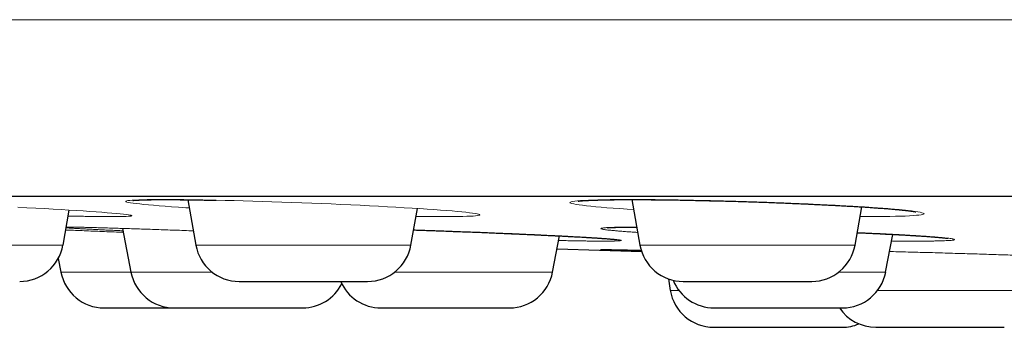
# Model space of a CAD drawing. Header units: millimetres. Extents: x 8 to 482, y 12 to 243.
# Tile 215 of 256: x 221.01 to 232.21, y 185.1 to 188.59. Entities that reach past the tile are written whole.
import ezdxf

# ---------------------------------------------------------------- set-up
doc = ezdxf.new("R2010")
doc.units = ezdxf.units.MM

msp = doc.modelspace()

# ---------------------------------------------------------------- linework, layer by layer
at = {"color": 7, "linetype": 'Continuous', "lineweight": 30}
for p, q in [((222.923, 186.544), (223.014, 186.029)), ((227.974, 186.546), (228.065, 186.029)), ((230.511, 186.029), (230.587, 186.463)), ((221.503, 186.029), (221.573, 186.427)), ((225.46, 186.029), (225.533, 186.445)), ((222.181, 186.218), (222.276, 185.722)), ((227.071, 185.722), (227.15, 186.133)), ((230.859, 185.722), (230.942, 186.151)), ((227.122, 185.988), (228.084, 185.955)), ((221.449, 185.876), (221.478, 185.722)), ((228.389, 185.645), (228.41, 185.515))]:
    msp.add_line(p, q, dxfattribs=at)
at = {"color": 8, "linetype": 'Continuous', "lineweight": 0}
for p, q in [((230.6, 186.352), (230.568, 186.352)), ((219.057, 186.029), (221.503, 186.029)), ((223.014, 186.029), (225.46, 186.029)), ((228.065, 186.029), (230.511, 186.029)), ((221.478, 185.722), (222.276, 185.722)), ((222.276, 185.722), (223.199, 185.722)), ((225.275, 185.722), (227.071, 185.722)), ((230.326, 185.722), (230.859, 185.722)), ((228.41, 185.515), (228.508, 185.515)), ((230.768, 185.515), (232.702, 185.515))]:
    msp.add_line(p, q, dxfattribs=at)
at = {"color": 8, "linetype": 'Continuous', "lineweight": 0, "flags": 128}
for points in [[(220.988, 186.46), (221.092, 186.454), (221.194, 186.449), (221.294, 186.443), (221.39, 186.438), (221.482, 186.433), (221.569, 186.427), (221.653, 186.422), (221.733, 186.417), (221.809, 186.412), (221.88, 186.407), (221.945, 186.402), (222.005, 186.397), (222.059, 186.393), (222.108, 186.388), (222.152, 186.384), (222.189, 186.38), (222.221, 186.377), (222.246, 186.373), (222.265, 186.37), (222.278, 186.367), (222.284, 186.364), (222.284, 186.361), (222.278, 186.359), (222.266, 186.357), (222.247, 186.356), (222.222, 186.354), (222.191, 186.353), (222.154, 186.352), (222.111, 186.352), (222.061, 186.352), (222.061, 186.352)], [(222.94, 186.452), (222.898, 186.454), (222.816, 186.46), (222.738, 186.465), (222.665, 186.47), (222.597, 186.476), (222.533, 186.481), (222.474, 186.486), (222.421, 186.491), (222.375, 186.496), (222.334, 186.5), (222.299, 186.505), (222.27, 186.509), (222.247, 186.513), (222.23, 186.517), (222.22, 186.521), (222.216, 186.525), (222.218, 186.528), (222.227, 186.531), (222.242, 186.534), (222.263, 186.536), (222.291, 186.539), (222.324, 186.54), (222.364, 186.542), (222.409, 186.544), (222.46, 186.545), (222.517, 186.545), (222.579, 186.546), (222.647, 186.546), (222.72, 186.546), (222.797, 186.545), (222.878, 186.545), (222.963, 186.544), (223.053, 186.542), (223.147, 186.54), (223.245, 186.539), (223.346, 186.536), (223.448, 186.534), (223.553, 186.531), (223.66, 186.528), (223.768, 186.525), (223.879, 186.521), (223.992, 186.517), (224.105, 186.513), (224.218, 186.509), (224.331, 186.505), (224.442, 186.5), (224.554, 186.496), (224.664, 186.491), (224.775, 186.486), (224.884, 186.481), (224.989, 186.476), (225.092, 186.47), (225.192, 186.465), (225.289, 186.46), (225.383, 186.454), (225.475, 186.449), (225.562, 186.443), (225.645, 186.438), (225.722, 186.433), (225.795, 186.427), (225.863, 186.422), (225.927, 186.417), (225.985, 186.412), (226.038, 186.407), (226.085, 186.402), (226.126, 186.397), (226.16, 186.393), (226.189, 186.388), (226.212, 186.384), (226.229, 186.38), (226.239, 186.377), (226.243, 186.373), (226.241, 186.37), (226.232, 186.367), (226.217, 186.364), (226.196, 186.361), (226.168, 186.359), (226.135, 186.357), (226.095, 186.356), (226.05, 186.354), (225.999, 186.353), (225.943, 186.352), (225.88, 186.352), (225.812, 186.352), (225.812, 186.352)], [(227.994, 186.433), (227.918, 186.438), (227.837, 186.443), (227.76, 186.449), (227.688, 186.454), (227.622, 186.46), (227.561, 186.465), (227.505, 186.47), (227.455, 186.476), (227.411, 186.481), (227.372, 186.486), (227.339, 186.491), (227.312, 186.496), (227.291, 186.5), (227.277, 186.505), (227.27, 186.509), (227.268, 186.513), (227.273, 186.517), (227.284, 186.521), (227.302, 186.525), (227.325, 186.528), (227.355, 186.531), (227.39, 186.534), (227.432, 186.536), (227.48, 186.539), (227.534, 186.54), (227.593, 186.542), (227.657, 186.544), (227.726, 186.545), (227.8, 186.545), (227.879, 186.546), (227.963, 186.546), (228.051, 186.546), (228.142, 186.545), (228.237, 186.545), (228.335, 186.544), (228.436, 186.542), (228.54, 186.54), (228.648, 186.539), (228.756, 186.536), (228.866, 186.534), (228.976, 186.531), (229.088, 186.528), (229.2, 186.525), (229.313, 186.521), (229.427, 186.517), (229.54, 186.513), (229.652, 186.509), (229.762, 186.505), (229.87, 186.5), (229.976, 186.496), (230.081, 186.491), (230.184, 186.486), (230.284, 186.481), (230.381, 186.476), (230.473, 186.47), (230.562, 186.465), (230.646, 186.46), (230.727, 186.454), (230.804, 186.449), (230.876, 186.443), (230.942, 186.438), (231.003, 186.433), (231.059, 186.427), (231.109, 186.422), (231.153, 186.417), (231.192, 186.412), (231.225, 186.407), (231.252, 186.402), (231.272, 186.397), (231.286, 186.393), (231.294, 186.388), (231.295, 186.384), (231.29, 186.38), (231.279, 186.377), (231.262, 186.373), (231.238, 186.37), (231.208, 186.367), (231.173, 186.364), (231.131, 186.361), (231.082, 186.359), (231.029, 186.357), (230.97, 186.356), (230.906, 186.354), (230.837, 186.353), (230.764, 186.352), (230.685, 186.352), (230.6, 186.352), (230.6, 186.352)]]:
    msp.add_lwpolyline(points, dxfattribs=at)
at = {"color": 7, "linetype": 'Continuous', "lineweight": 30}
for centre, start, end in [((221.01, 186.116), 270, 350), ((223.507, 186.116), 190, 270), ((224.967, 186.116), 270, 350), ((228.557, 186.116), 190, 270), ((230.018, 186.116), 270, 350), ((221.97, 185.816), 190.8443, 270), ((222.767, 185.816), 190.8443, 270), ((226.58, 185.816), 270, 349.1557), ((230.368, 185.816), 270, 349.1557), ((224.228, 185.816), 270, 332.9988), ((225.119, 185.816), 203.5806, 270), ((228.907, 185.816), 201.9452, 270), ((228.903, 185.596), 189.2746, 270), ((230.748, 185.596), 214.0957, 270), ((230.364, 185.596), 270, 292.5391)]:
    msp.add_arc(centre, 0.5, start, end, dxfattribs=at)
at = {"color": 8, "linetype": 'Continuous', "lineweight": 0}
for points, knots in [([(254.5, 188.588), (254.183, 188.588), (253.55, 188.588), (252.601, 188.588), (251.653, 188.588), (250.706, 188.588), (249.762, 188.588), (248.821, 188.588), (247.851, 188.588), (246.855, 188.588), (245.834, 188.588), (244.818, 188.588), (243.809, 188.588), (242.838, 188.588), (241.905, 188.588), (241.009, 188.588), (240.121, 188.588), (239.241, 188.588), (238.369, 188.588), (237.507, 188.588), (236.626, 188.588), (235.727, 188.588), (234.813, 188.588), (233.911, 188.588), (233.022, 188.588), (232.13, 188.588), (231.235, 188.588), (230.339, 188.588), (229.46, 188.588), (228.597, 188.588), (227.752, 188.588), (226.94, 188.588), (226.161, 188.588), (225.413, 188.588), (224.681, 188.588), (223.966, 188.588), (223.254, 188.588), (222.545, 188.588), (221.841, 188.588), (221.156, 188.588), (220.49, 188.588), (219.842, 188.588), (219.225, 188.588), (218.638, 188.588), (218.079, 188.588), (217.536, 188.588), (217.01, 188.588), (216.469, 188.588), (215.916, 188.588), (215.354, 188.588), (214.815, 188.588), (214.297, 188.588), (213.801, 188.588), (213.336, 188.588), (212.899, 188.588), (212.489, 188.588), (212.098, 188.588), (211.724, 188.588), (211.368, 188.588), (211.028, 188.588), (210.706, 188.588), (210.399, 188.588), (210.109, 188.588), (209.836, 188.588), (209.58, 188.588), (209.339, 188.588), (209.113, 188.588), (208.895, 188.588), (208.685, 188.588), (208.486, 188.588), (208.301, 188.588), (208.13, 188.588), (207.973, 188.588), (207.821, 188.588), (207.677, 188.588), (207.541, 188.588), (207.423, 188.588), (207.32, 188.588), (207.231, 188.588), (207.158, 188.588), (207.099, 188.588), (207.055, 188.588), (207.024, 188.588), (207.005, 188.588), (207.003, 188.588), (207.001, 188.588)], [0, 0, 0, 0, 0.012732, 0.025461, 0.038186, 0.050902, 0.063609, 0.076303, 0.088982, 0.102908, 0.116809, 0.130683, 0.144525, 0.158333, 0.170854, 0.183342, 0.195794, 0.208208, 0.220583, 0.232916, 0.245204, 0.258668, 0.272074, 0.285419, 0.2987, 0.311916, 0.325858, 0.33972, 0.3535, 0.367196, 0.380805, 0.394325, 0.406989, 0.41957, 0.432066, 0.444477, 0.4568, 0.469773, 0.482644, 0.495413, 0.508077, 0.520636, 0.533089, 0.544732, 0.556278, 0.567728, 0.57908, 0.590333, 0.603573, 0.616673, 0.629633, 0.642452, 0.65513, 0.667667, 0.679359, 0.690925, 0.702365, 0.71368, 0.724871, 0.735937, 0.746879, 0.757697, 0.768393, 0.778966, 0.789231, 0.79938, 0.809413, 0.81933, 0.829912, 0.84036, 0.850677, 0.860864, 0.870922, 0.880852, 0.892392, 0.903759, 0.914954, 0.925979, 0.937057, 0.947963, 0.9587, 0.969269, 0.979674, 0.989917, 1, 1, 1, 1]), ([(222.061, 186.352), (222.043, 186.352), (222.008, 186.352), (221.947, 186.352), (221.882, 186.353), (221.812, 186.354), (221.737, 186.356), (221.657, 186.357), (221.598, 186.359), (221.565, 186.359), (221.561, 186.36)], [0, 0, 0, 0, 0.1416477, 0.2821269, 0.4218805, 0.5613585, 0.7010134, 0.8412962, 0.9826515, 1, 1, 1, 1]), ([(225.812, 186.352), (225.788, 186.352), (225.741, 186.352), (225.663, 186.352), (225.589, 186.353), (225.539, 186.354), (225.517, 186.354)], [0, 0, 0, 0, 0.268843, 0.535467, 0.800714, 1, 1, 1, 1]), ([(222.186, 186.191), (222.174, 186.192), (222.133, 186.194), (222.068, 186.197), (221.991, 186.2), (221.918, 186.204), (221.85, 186.207), (221.787, 186.211), (221.729, 186.214), (221.677, 186.217), (221.631, 186.219), (221.591, 186.222), (221.56, 186.224), (221.544, 186.225), (221.537, 186.226)], [0, 0, 0, 0, 0.037172, 0.126447, 0.215664, 0.30511, 0.395073, 0.485833, 0.576363, 0.666167, 0.755528, 0.844733, 0.934074, 1, 1, 1, 1]), ([(221.539, 186.234), (221.545, 186.234), (221.56, 186.234), (221.591, 186.234), (221.631, 186.233), (221.677, 186.232), (221.729, 186.231), (221.787, 186.23), (221.85, 186.228), (221.918, 186.226), (221.991, 186.224), (222.068, 186.222), (222.149, 186.219), (222.235, 186.217), (222.326, 186.214), (222.42, 186.211), (222.518, 186.207), (222.619, 186.204), (222.721, 186.2), (222.826, 186.197), (222.914, 186.193), (222.968, 186.192), (222.986, 186.191)], [0, 0, 0, 0, 0.035159, 0.08738, 0.139402, 0.191392, 0.243518, 0.295948, 0.348846, 0.401346, 0.45347, 0.505383, 0.557253, 0.609248, 0.661535, 0.714279, 0.766948, 0.819188, 0.871162, 0.923038, 0.974983, 1, 1, 1, 1]), ([(228.04, 186.173), (228.024, 186.174), (227.985, 186.177), (227.929, 186.18), (227.872, 186.185), (227.819, 186.189), (227.773, 186.193), (227.733, 186.197), (227.699, 186.2), (227.671, 186.204), (227.649, 186.207), (227.633, 186.211), (227.623, 186.214), (227.62, 186.217), (227.623, 186.219), (227.632, 186.222), (227.648, 186.224), (227.67, 186.226), (227.698, 186.228), (227.733, 186.23), (227.773, 186.231), (227.819, 186.232), (227.87, 186.233), (227.928, 186.234), (227.981, 186.234), (228.016, 186.234), (228.029, 186.234)], [0, 0, 0, 0, 0.029463, 0.072582, 0.116096, 0.15931, 0.202222, 0.244967, 0.287685, 0.330513, 0.373588, 0.417045, 0.460392, 0.50339, 0.546177, 0.58889, 0.631667, 0.674646, 0.717963, 0.761438, 0.804555, 0.847451, 0.890262, 0.933128, 0.976186, 1, 1, 1, 1]), ([(228.029, 186.234), (228.016, 186.234), (227.981, 186.234), (227.928, 186.234), (227.871, 186.233), (227.819, 186.232), (227.773, 186.231), (227.733, 186.23), (227.698, 186.228), (227.67, 186.226), (227.648, 186.224), (227.632, 186.222), (227.623, 186.219), (227.62, 186.217), (227.623, 186.214), (227.633, 186.211), (227.649, 186.207), (227.671, 186.204), (227.699, 186.2), (227.733, 186.197), (227.773, 186.193), (227.819, 186.189), (227.871, 186.185), (227.929, 186.18), (227.985, 186.177), (228.024, 186.174), (228.04, 186.173)], [0, 0, 0, 0, 0.02373, 0.066732, 0.10957, 0.152382, 0.195306, 0.23848, 0.282039, 0.325271, 0.368193, 0.410941, 0.453654, 0.49647, 0.539526, 0.582958, 0.62633, 0.669348, 0.712147, 0.754864, 0.797639, 0.840607, 0.883906, 0.927337, 0.9704, 1, 1, 1, 1]), ([(221.533, 186.2), (221.563, 186.199), (221.623, 186.197), (221.719, 186.193), (221.82, 186.189), (221.923, 186.185), (222.029, 186.18), (222.118, 186.177), (222.172, 186.175), (222.189, 186.174)], [0, 0, 0, 0, 0.149028, 0.303347, 0.458367, 0.614579, 0.771264, 0.926624, 1, 1, 1, 1]), ([(225.49, 186.201), (225.496, 186.201), (225.538, 186.199), (225.618, 186.197), (225.73, 186.193), (225.843, 186.189), (225.956, 186.185), (226.069, 186.18), (226.181, 186.176), (226.291, 186.172), (226.4, 186.167), (226.507, 186.163), (226.612, 186.159), (226.715, 186.154), (226.816, 186.15), (226.913, 186.145), (227.007, 186.141), (227.097, 186.136), (227.182, 186.132), (227.264, 186.128), (227.342, 186.123), (227.415, 186.119), (227.483, 186.115), (227.546, 186.111), (227.603, 186.108), (227.654, 186.104), (227.7, 186.101), (227.741, 186.097), (227.775, 186.094), (227.804, 186.091), (227.826, 186.089), (227.841, 186.086), (227.851, 186.084), (227.854, 186.082), (227.851, 186.08), (227.841, 186.079), (227.826, 186.077), (227.804, 186.076), (227.776, 186.075), (227.742, 186.075), (227.701, 186.074), (227.67, 186.074), (227.654, 186.074)], [0, 0, 0, 0, 0.003883, 0.029257, 0.054665, 0.080188, 0.105908, 0.131705, 0.157285, 0.182725, 0.208109, 0.233517, 0.25903, 0.28473, 0.310489, 0.336044, 0.361475, 0.386863, 0.412289, 0.437834, 0.463579, 0.489274, 0.514785, 0.540193, 0.565581, 0.591028, 0.616617, 0.642426, 0.668076, 0.693556, 0.718946, 0.744328, 0.769785, 0.795396, 0.821242, 0.846932, 0.872434, 0.897831, 0.923203, 0.948635, 0.974207, 1, 1, 1, 1]), ([(230.536, 186.17), (230.559, 186.169), (230.616, 186.167), (230.702, 186.163), (230.796, 186.159), (230.886, 186.154), (230.973, 186.15), (231.055, 186.145), (231.132, 186.141), (231.205, 186.136), (231.272, 186.132), (231.335, 186.128), (231.392, 186.123), (231.444, 186.119), (231.491, 186.115), (231.531, 186.111), (231.565, 186.108), (231.593, 186.104), (231.615, 186.101), (231.631, 186.097), (231.64, 186.094), (231.644, 186.091), (231.641, 186.089), (231.631, 186.086), (231.615, 186.084), (231.593, 186.082), (231.565, 186.08), (231.531, 186.079), (231.49, 186.077), (231.445, 186.076), (231.393, 186.075), (231.336, 186.075), (231.273, 186.074), (231.227, 186.074), (231.204, 186.074)], [0, 0, 0, 0, 0.021831, 0.053216, 0.084731, 0.116476, 0.148294, 0.179861, 0.211274, 0.242634, 0.274041, 0.305595, 0.337396, 0.369135, 0.400647, 0.432032, 0.463391, 0.494825, 0.526433, 0.558313, 0.589997, 0.621471, 0.652833, 0.684186, 0.715631, 0.747266, 0.779193, 0.810925, 0.842427, 0.873797, 0.905138, 0.936552, 0.96814, 1, 1, 1, 1]), ([(227.654, 186.074), (227.637, 186.074), (227.603, 186.074), (227.545, 186.075), (227.483, 186.075), (227.415, 186.076), (227.343, 186.077), (227.265, 186.079), (227.197, 186.08), (227.154, 186.081), (227.14, 186.081)], [0, 0, 0, 0, 0.134654, 0.268197, 0.401049, 0.533639, 0.666396, 0.799749, 0.934118, 1, 1, 1, 1]), ([(231.204, 186.074), (231.18, 186.074), (231.132, 186.074), (231.054, 186.075), (230.986, 186.075), (230.942, 186.075), (230.927, 186.076)], [0, 0, 0, 0, 0.286737, 0.571108, 0.854009, 1, 1, 1, 1]), ([(228.083, 185.958), (228.063, 185.959), (228.019, 185.96), (227.957, 185.963), (227.897, 185.965), (227.842, 185.967), (227.793, 185.969), (227.749, 185.971), (227.712, 185.972), (227.68, 185.974), (227.654, 185.975), (227.634, 185.976), (227.621, 185.977), (227.615, 185.978), (227.614, 185.978), (227.62, 185.979), (227.629, 185.979), (227.634, 185.979)], [0, 0, 0, 0, 0.056478, 0.124159, 0.191392, 0.258388, 0.325365, 0.392538, 0.460122, 0.528327, 0.596111, 0.663401, 0.730412, 0.797361, 0.864466, 0.931941, 1, 1, 1, 1]), ([(227.634, 185.979), (227.64, 185.979), (227.651, 185.979), (227.676, 185.978), (227.707, 185.978), (227.743, 185.977), (227.786, 185.976), (227.835, 185.975), (227.89, 185.974), (227.95, 185.972), (228.013, 185.971), (228.058, 185.97), (228.08, 185.969)], [0, 0, 0, 0, 0.101662, 0.202485, 0.302787, 0.40289, 0.503118, 0.603794, 0.705238, 0.807021, 0.907939, 1, 1, 1, 1]), ([(230.904, 185.956), (230.919, 185.956), (230.97, 185.954), (231.058, 185.952), (231.169, 185.949), (231.28, 185.946), (231.393, 185.943), (231.506, 185.94), (231.62, 185.936), (231.732, 185.933), (231.843, 185.93), (231.953, 185.926), (232.061, 185.923), (232.169, 185.919), (232.274, 185.916), (232.377, 185.912), (232.476, 185.908), (232.572, 185.905), (232.664, 185.902), (232.753, 185.898), (232.838, 185.895), (232.92, 185.891), (232.996, 185.888), (233.068, 185.885), (233.134, 185.882), (233.195, 185.879), (233.25, 185.876), (233.301, 185.873), (233.345, 185.871), (233.384, 185.868), (233.41, 185.867), (233.421, 185.866), (233.424, 185.865)], [0, 0, 0, 0, 0.01443, 0.049098, 0.083706, 0.118366, 0.153188, 0.188281, 0.223309, 0.258088, 0.292726, 0.327334, 0.362024, 0.396906, 0.432088, 0.467053, 0.501786, 0.536398, 0.571, 0.605704, 0.640619, 0.675854, 0.710845, 0.745591, 0.780202, 0.814791, 0.849469, 0.884347, 0.919533, 0.954633, 0.98945, 1, 1, 1, 1])]:
    msp.add_open_spline(points, degree=3, knots=knots, dxfattribs=at)
at = {"color": 7, "linetype": 'Continuous', "lineweight": 30}
for points, knots in [([(209.001, 186.586), (209.002, 186.586), (209.003, 186.586), (209.01, 186.586), (209.021, 186.586), (209.036, 186.586), (209.056, 186.586), (209.08, 186.586), (209.11, 186.586), (209.145, 186.586), (209.187, 186.586), (209.235, 186.586), (209.288, 186.586), (209.346, 186.586), (209.409, 186.586), (209.478, 186.586), (209.552, 186.586), (209.631, 186.586), (209.716, 186.586), (209.805, 186.586), (209.898, 186.586), (209.997, 186.586), (210.101, 186.586), (210.21, 186.586), (210.326, 186.586), (210.446, 186.586), (210.572, 186.586), (210.702, 186.586), (210.836, 186.586), (210.974, 186.586), (211.117, 186.586), (211.266, 186.586), (211.421, 186.586), (211.582, 186.586), (211.748, 186.586), (211.92, 186.586), (212.096, 186.586), (212.277, 186.586), (212.458, 186.586), (212.638, 186.586), (212.815, 186.586), (212.996, 186.586), (213.182, 186.586), (213.371, 186.586), (213.565, 186.586), (213.769, 186.586), (213.983, 186.586), (214.21, 186.586), (214.441, 186.586), (214.677, 186.586), (214.918, 186.586), (215.164, 186.586), (215.414, 186.586), (215.67, 186.586), (215.93, 186.586), (216.193, 186.586), (216.46, 186.586), (216.729, 186.586), (217.002, 186.586), (217.282, 186.586), (217.566, 186.586), (217.857, 186.586), (218.151, 186.586), (218.45, 186.586), (218.751, 186.586), (219.054, 186.586), (219.359, 186.586), (219.667, 186.586), (219.982, 186.586), (220.303, 186.586), (220.63, 186.586), (220.962, 186.586), (221.297, 186.586), (221.636, 186.586), (221.98, 186.586), (222.316, 186.586), (222.645, 186.586), (222.967, 186.586), (223.291, 186.586), (223.618, 186.586), (223.948, 186.586), (224.281, 186.586), (224.628, 186.586), (224.99, 186.586), (225.366, 186.586), (225.746, 186.586), (226.13, 186.586), (226.517, 186.586), (226.907, 186.586), (227.301, 186.586), (227.699, 186.586), (228.1, 186.586), (228.503, 186.586), (228.906, 186.586), (229.31, 186.586), (229.717, 186.586), (230.128, 186.586), (230.545, 186.586), (230.966, 186.586), (231.39, 186.586), (231.816, 186.586), (232.242, 186.586), (232.668, 186.586), (233.093, 186.586), (233.521, 186.586), (233.954, 186.586), (234.392, 186.586), (234.835, 186.586), (235.281, 186.586), (235.729, 186.586), (236.18, 186.586), (236.633, 186.586), (237.074, 186.586), (237.503, 186.586), (237.919, 186.586), (238.337, 186.586), (238.756, 186.586), (239.176, 186.586), (239.598, 186.586), (240.036, 186.586), (240.489, 186.586), (240.958, 186.586), (241.429, 186.586), (241.901, 186.586), (242.375, 186.586), (242.851, 186.586), (243.329, 186.586), (243.809, 186.586), (244.29, 186.586), (244.77, 186.586), (245.249, 186.586), (245.726, 186.586), (246.204, 186.586), (246.686, 186.586), (247.171, 186.586), (247.659, 186.586), (248.147, 186.586), (248.636, 186.586), (249.122, 186.586), (249.606, 186.586), (250.087, 186.586), (250.568, 186.586), (251.053, 186.586), (251.542, 186.586), (252.034, 186.586), (252.526, 186.586), (253.019, 186.586), (253.513, 186.586), (254.006, 186.586), (254.335, 186.586), (254.5, 186.586)], [0, 0, 0, 0, 0.006269, 0.012534, 0.018797, 0.025057, 0.031317, 0.037575, 0.043833, 0.050717, 0.057603, 0.06449, 0.071381, 0.078275, 0.085174, 0.092078, 0.098988, 0.105905, 0.11283, 0.119639, 0.126457, 0.13327, 0.140075, 0.146995, 0.153908, 0.160815, 0.167716, 0.174612, 0.181381, 0.188148, 0.194911, 0.201674, 0.208573, 0.215473, 0.222373, 0.229275, 0.23618, 0.243088, 0.25, 0.256269, 0.262534, 0.268797, 0.275057, 0.281317, 0.287575, 0.293833, 0.300717, 0.307603, 0.31449, 0.321381, 0.328275, 0.335174, 0.342078, 0.348988, 0.355905, 0.36283, 0.369639, 0.376457, 0.38327, 0.390075, 0.396995, 0.403908, 0.410815, 0.417716, 0.424612, 0.431381, 0.438148, 0.444911, 0.451674, 0.458573, 0.465473, 0.472373, 0.479275, 0.48618, 0.493088, 0.5, 0.506269, 0.512534, 0.518797, 0.525057, 0.531317, 0.537575, 0.543833, 0.550717, 0.557603, 0.56449, 0.571381, 0.578275, 0.585174, 0.592078, 0.598988, 0.605905, 0.61283, 0.619639, 0.626457, 0.63327, 0.640075, 0.646995, 0.653908, 0.660815, 0.667716, 0.674612, 0.681381, 0.688148, 0.694911, 0.701674, 0.708573, 0.715473, 0.722373, 0.729275, 0.73618, 0.743088, 0.75, 0.756269, 0.762534, 0.768797, 0.775057, 0.781317, 0.787575, 0.793833, 0.800717, 0.807603, 0.81449, 0.821381, 0.828275, 0.835174, 0.842078, 0.848988, 0.855905, 0.86283, 0.869639, 0.876457, 0.883271, 0.890075, 0.896996, 0.903909, 0.910816, 0.917718, 0.924614, 0.931383, 0.938149, 0.944913, 0.951676, 0.958575, 0.965474, 0.972375, 0.979277, 0.986181, 0.993088, 1, 1, 1, 1]), ([(222.299, 186.537), (222.299, 186.537), (222.298, 186.537), (222.3, 186.537), (222.301, 186.537), (222.303, 186.537), (222.306, 186.537), (222.309, 186.538), (222.313, 186.538), (222.317, 186.538), (222.322, 186.539), (222.328, 186.539), (222.334, 186.539), (222.341, 186.54), (222.349, 186.54), (222.357, 186.541), (222.366, 186.541), (222.373, 186.541), (222.379, 186.542), (222.385, 186.542), (222.389, 186.542), (222.393, 186.542), (222.398, 186.542), (222.404, 186.542), (222.412, 186.543), (222.421, 186.543), (222.433, 186.543), (222.447, 186.544), (222.462, 186.544), (222.476, 186.544), (222.49, 186.544), (222.504, 186.545), (222.516, 186.545), (222.528, 186.545), (222.54, 186.545), (222.553, 186.545), (222.567, 186.545), (222.582, 186.545), (222.6, 186.545), (222.621, 186.546), (222.649, 186.546), (222.682, 186.546), (222.719, 186.545), (222.758, 186.545), (222.797, 186.545), (222.836, 186.545), (222.874, 186.544), (222.911, 186.544), (222.947, 186.543), (222.983, 186.543), (223.02, 186.542), (223.057, 186.542), (223.092, 186.541), (223.122, 186.541), (223.146, 186.54), (223.165, 186.54), (223.18, 186.54), (223.192, 186.539), (223.203, 186.539), (223.215, 186.539), (223.229, 186.539), (223.238, 186.538), (223.243, 186.538)], [0, 0, 0, 0, 0.0030118, 0.0197475, 0.0351397, 0.0492066, 0.0619438, 0.0743943, 0.0876581, 0.101737, 0.1151065, 0.1293208, 0.1444019, 0.1603511, 0.1771697, 0.1948411, 0.2115241, 0.2237043, 0.2343462, 0.2434479, 0.251008, 0.2570325, 0.2632387, 0.2724783, 0.2838025, 0.297213, 0.312712, 0.3334381, 0.3533551, 0.371791, 0.3887438, 0.4042114, 0.4181919, 0.4317449, 0.4441613, 0.4576745, 0.4724794, 0.4885783, 0.5059739, 0.5246694, 0.552505, 0.582803, 0.6155143, 0.6506328, 0.6821898, 0.7131266, 0.7426402, 0.7707346, 0.7974128, 0.8226771, 0.8506394, 0.8766415, 0.9006845, 0.9227689, 0.9371825, 0.9496603, 0.9600635, 0.9683918, 0.9733081, 0.9809302, 0.9911746, 1, 1, 1, 1]), ([(227.361, 186.528), (227.361, 186.528), (227.361, 186.528), (227.362, 186.529), (227.365, 186.529), (227.369, 186.529), (227.374, 186.53), (227.381, 186.531), (227.388, 186.531), (227.395, 186.532), (227.402, 186.533), (227.408, 186.533), (227.415, 186.534), (227.423, 186.534), (227.433, 186.535), (227.444, 186.535), (227.456, 186.536), (227.468, 186.537), (227.479, 186.537), (227.49, 186.538), (227.499, 186.538), (227.507, 186.538), (227.514, 186.539), (227.52, 186.539), (227.525, 186.539), (227.53, 186.539), (227.537, 186.54), (227.545, 186.54), (227.554, 186.54), (227.565, 186.541), (227.577, 186.541), (227.593, 186.541), (227.611, 186.542), (227.631, 186.542), (227.65, 186.543), (227.669, 186.543), (227.686, 186.543), (227.702, 186.544), (227.719, 186.544), (227.742, 186.544), (227.77, 186.545), (227.806, 186.545), (227.847, 186.545), (227.891, 186.545), (227.938, 186.546), (227.988, 186.546), (228.046, 186.545), (228.113, 186.545), (228.19, 186.545), (228.27, 186.544), (228.351, 186.543), (228.435, 186.542), (228.52, 186.541), (228.607, 186.539), (228.696, 186.537), (228.786, 186.535), (228.877, 186.533), (228.969, 186.531), (229.062, 186.529), (229.156, 186.526), (229.251, 186.523), (229.345, 186.52), (229.438, 186.517), (229.528, 186.514), (229.615, 186.511), (229.699, 186.507), (229.779, 186.504), (229.856, 186.501), (229.93, 186.498), (230, 186.494), (230.067, 186.491), (230.131, 186.488), (230.195, 186.485), (230.258, 186.482), (230.324, 186.478), (230.39, 186.475), (230.454, 186.471), (230.515, 186.468), (230.572, 186.464), (230.628, 186.461), (230.683, 186.457), (230.736, 186.453), (230.789, 186.449), (230.841, 186.446), (230.892, 186.442), (230.93, 186.438), (230.957, 186.436), (230.973, 186.434), (230.988, 186.433), (231.001, 186.432), (231.013, 186.431), (231.023, 186.43), (231.032, 186.429), (231.039, 186.428), (231.043, 186.428), (231.047, 186.427), (231.051, 186.427), (231.057, 186.426), (231.063, 186.426), (231.071, 186.425), (231.08, 186.424), (231.089, 186.423), (231.097, 186.422), (231.104, 186.421), (231.114, 186.42), (231.124, 186.419), (231.135, 186.417), (231.144, 186.416), (231.152, 186.415), (231.159, 186.414), (231.166, 186.413), (231.173, 186.412), (231.18, 186.411), (231.186, 186.41), (231.191, 186.409), (231.196, 186.408), (231.199, 186.408), (231.201, 186.407), (231.202, 186.407), (231.203, 186.407), (231.203, 186.407), (231.203, 186.407), (231.203, 186.407)], [0, 0, 0, 0, 0.003282, 0.008457, 0.013759, 0.0195, 0.025674, 0.032281, 0.038963, 0.044093, 0.048768, 0.052986, 0.057123, 0.061928, 0.067422, 0.073606, 0.08048, 0.085734, 0.091007, 0.095704, 0.099813, 0.103333, 0.106215, 0.108529, 0.110307, 0.112242, 0.11481, 0.117874, 0.121436, 0.125495, 0.130052, 0.134909, 0.142123, 0.148778, 0.154874, 0.160785, 0.166052, 0.170832, 0.175813, 0.181077, 0.190229, 0.20013, 0.210786, 0.222198, 0.234116, 0.246062, 0.258005, 0.274706, 0.29139, 0.308063, 0.324726, 0.341387, 0.358064, 0.374763, 0.391486, 0.408238, 0.42502, 0.441838, 0.458694, 0.475596, 0.492547, 0.50955, 0.526294, 0.542571, 0.558356, 0.573659, 0.588483, 0.602833, 0.616713, 0.630125, 0.64307, 0.655549, 0.667905, 0.680859, 0.694432, 0.708623, 0.72343, 0.736239, 0.749475, 0.763107, 0.776823, 0.790536, 0.804248, 0.819607, 0.834966, 0.850328, 0.856364, 0.86217, 0.867467, 0.872254, 0.876531, 0.880298, 0.884137, 0.887245, 0.888268, 0.889549, 0.891359, 0.893698, 0.896631, 0.900113, 0.904133, 0.908211, 0.91211, 0.91583, 0.919371, 0.92617, 0.932193, 0.937439, 0.942088, 0.946799, 0.951632, 0.957271, 0.963065, 0.968833, 0.974458, 0.979907, 0.984725, 0.988172, 0.99133, 0.995093, 0.999536, 1, 1, 1, 1]), ([(227.694, 186.226), (227.694, 186.226), (227.694, 186.226), (227.695, 186.226), (227.697, 186.226), (227.7, 186.226), (227.703, 186.227), (227.706, 186.227), (227.709, 186.227), (227.714, 186.227), (227.72, 186.228), (227.73, 186.228), (227.741, 186.229), (227.753, 186.229), (227.767, 186.23), (227.781, 186.23), (227.795, 186.231), (227.81, 186.231), (227.825, 186.232), (227.838, 186.232), (227.851, 186.232), (227.865, 186.232), (227.879, 186.233), (227.895, 186.233), (227.914, 186.233), (227.935, 186.233), (227.959, 186.233), (227.985, 186.234), (228.009, 186.234), (228.024, 186.234), (228.029, 186.234)], [0, 0, 0, 0, 0.01167, 0.041319, 0.074802, 0.102746, 0.128066, 0.150389, 0.169708, 0.18769, 0.228693, 0.270979, 0.315942, 0.364074, 0.407404, 0.452834, 0.49681, 0.537982, 0.576344, 0.611893, 0.642831, 0.672992, 0.705837, 0.741465, 0.779881, 0.823678, 0.870626, 0.920736, 0.97402, 1, 1, 1, 1]), ([(225.49, 186.201), (225.501, 186.201), (225.542, 186.199), (225.613, 186.197), (225.702, 186.194), (225.79, 186.191), (225.877, 186.188), (225.962, 186.184), (226.049, 186.181), (226.136, 186.178), (226.224, 186.175), (226.309, 186.171), (226.39, 186.168), (226.46, 186.165), (226.519, 186.162), (226.567, 186.16), (226.614, 186.158), (226.66, 186.156), (226.706, 186.154), (226.756, 186.152), (226.81, 186.15), (226.868, 186.147), (226.928, 186.144), (226.99, 186.141), (227.054, 186.138), (227.111, 186.135), (227.161, 186.133), (227.204, 186.131), (227.246, 186.128), (227.285, 186.126), (227.325, 186.124), (227.365, 186.122), (227.404, 186.12), (227.434, 186.118), (227.457, 186.117), (227.474, 186.116), (227.49, 186.115), (227.504, 186.114), (227.516, 186.113), (227.526, 186.112), (227.534, 186.112), (227.54, 186.112), (227.547, 186.111), (227.557, 186.11), (227.569, 186.11), (227.583, 186.109), (227.599, 186.108), (227.615, 186.107), (227.632, 186.105), (227.649, 186.104), (227.666, 186.103), (227.682, 186.102), (227.699, 186.101), (227.714, 186.099), (227.728, 186.098), (227.74, 186.097), (227.75, 186.096), (227.759, 186.095), (227.766, 186.095), (227.773, 186.094), (227.778, 186.093), (227.783, 186.093), (227.787, 186.092), (227.79, 186.092), (227.792, 186.092), (227.793, 186.091), (227.794, 186.091), (227.793, 186.091), (227.793, 186.091)], [0, 0, 0, 0, 0.010432, 0.038766, 0.066662, 0.094127, 0.121165, 0.147748, 0.173748, 0.202162, 0.229831, 0.256758, 0.282946, 0.308397, 0.324665, 0.34062, 0.356263, 0.371594, 0.38708, 0.403469, 0.423202, 0.444118, 0.466219, 0.489507, 0.513984, 0.53965, 0.557565, 0.576015, 0.594273, 0.611724, 0.628367, 0.648936, 0.668115, 0.685903, 0.695391, 0.704429, 0.713018, 0.721063, 0.728047, 0.733895, 0.737929, 0.741224, 0.745345, 0.750973, 0.758486, 0.767651, 0.778467, 0.789025, 0.800786, 0.813706, 0.826592, 0.838906, 0.854168, 0.868453, 0.881764, 0.894944, 0.907006, 0.917953, 0.927787, 0.937113, 0.947104, 0.9572, 0.967451, 0.974122, 0.981517, 0.989632, 0.998055, 1, 1, 1, 1]), ([(230.536, 186.17), (230.547, 186.17), (230.577, 186.169), (230.622, 186.167), (230.674, 186.164), (230.724, 186.162), (230.772, 186.16), (230.817, 186.157), (230.857, 186.155), (230.893, 186.153), (230.921, 186.152), (230.94, 186.151), (230.953, 186.15), (230.966, 186.15), (230.975, 186.149), (230.983, 186.149), (230.99, 186.148), (230.999, 186.148), (231.009, 186.147), (231.022, 186.147), (231.038, 186.146), (231.055, 186.145), (231.075, 186.144), (231.096, 186.142), (231.119, 186.141), (231.148, 186.139), (231.182, 186.137), (231.219, 186.135), (231.252, 186.133), (231.283, 186.131), (231.314, 186.129), (231.344, 186.126), (231.373, 186.124), (231.403, 186.122), (231.434, 186.119), (231.466, 186.117), (231.494, 186.114), (231.519, 186.112), (231.536, 186.11), (231.547, 186.108), (231.553, 186.108), (231.559, 186.107), (231.564, 186.106), (231.567, 186.106), (231.569, 186.105), (231.57, 186.105), (231.57, 186.105), (231.571, 186.105), (231.571, 186.105), (231.571, 186.105)], [0, 0, 0, 0, 0.02052, 0.05223, 0.082336, 0.115436, 0.146361, 0.175111, 0.201692, 0.226128, 0.248423, 0.25817, 0.267442, 0.276239, 0.283972, 0.288764, 0.293268, 0.299386, 0.30719, 0.316892, 0.328351, 0.341566, 0.356539, 0.373269, 0.391759, 0.41118, 0.444672, 0.47669, 0.507231, 0.536293, 0.563873, 0.597745, 0.629208, 0.660162, 0.702517, 0.74503, 0.787809, 0.831038, 0.874645, 0.892828, 0.911002, 0.929165, 0.94628, 0.960991, 0.973329, 0.979594, 0.986715, 0.994691, 1, 1, 1, 1]), ([(227.649, 185.979), (227.649, 185.979), (227.649, 185.979), (227.649, 185.979), (227.65, 185.979), (227.653, 185.979), (227.659, 185.979), (227.668, 185.978), (227.68, 185.978), (227.697, 185.978), (227.717, 185.978), (227.741, 185.977), (227.771, 185.977), (227.807, 185.976), (227.849, 185.975), (227.895, 185.974), (227.944, 185.973), (227.997, 185.971), (228.042, 185.97), (228.071, 185.969), (228.08, 185.969)], [0, 0, 0, 0, 0.001963, 0.02576, 0.052829, 0.08226, 0.134695, 0.189499, 0.246671, 0.306211, 0.368116, 0.432384, 0.499008, 0.57877, 0.65785, 0.736033, 0.813317, 0.889703, 0.965189, 1, 1, 1, 1]), ([(223.507, 185.616), (223.507, 185.616), (223.506, 185.616), (223.509, 185.616), (223.514, 185.616), (223.524, 185.616), (223.535, 185.616), (223.549, 185.616), (223.563, 185.616), (223.579, 185.616), (223.597, 185.616), (223.617, 185.616), (223.639, 185.616), (223.655, 185.616), (223.663, 185.616)], [0, 0, 0, 0, 0.0268691, 0.1284387, 0.2298854, 0.3316921, 0.4343365, 0.5158659, 0.5967638, 0.6772628, 0.7575989, 0.8380097, 0.918732, 1, 1, 1, 1]), ([(223.663, 185.616), (223.675, 185.616), (223.698, 185.616), (223.737, 185.616), (223.778, 185.616), (223.822, 185.616), (223.862, 185.616), (223.896, 185.616), (223.922, 185.616), (223.95, 185.616), (223.977, 185.616), (224.011, 185.616), (224.052, 185.616), (224.101, 185.616), (224.15, 185.616), (224.2, 185.616), (224.25, 185.616), (224.299, 185.616), (224.349, 185.616), (224.397, 185.616), (224.442, 185.616), (224.483, 185.616), (224.52, 185.616), (224.556, 185.616), (224.591, 185.616), (224.624, 185.616), (224.657, 185.616), (224.693, 185.616), (224.731, 185.616), (224.77, 185.616), (224.806, 185.616), (224.839, 185.616), (224.864, 185.616), (224.883, 185.616), (224.896, 185.616), (224.909, 185.616), (224.92, 185.616), (224.932, 185.616), (224.944, 185.616), (224.955, 185.616), (224.963, 185.616), (224.967, 185.616), (224.967, 185.616), (224.967, 185.616)], [0, 0, 0, 0, 0.030679, 0.061072, 0.091353, 0.121699, 0.152286, 0.169009, 0.18561, 0.202115, 0.218552, 0.23495, 0.262263, 0.289673, 0.317309, 0.345107, 0.372616, 0.399962, 0.427275, 0.454685, 0.482321, 0.504309, 0.526114, 0.5478, 0.569429, 0.591066, 0.612776, 0.634621, 0.665346, 0.695762, 0.726043, 0.756366, 0.786904, 0.803627, 0.820228, 0.836733, 0.85317, 0.869568, 0.896881, 0.924291, 0.951927, 0.979725, 1, 1, 1, 1]), ([(228.557, 185.616), (228.557, 185.616), (228.557, 185.616), (228.559, 185.616), (228.564, 185.616), (228.573, 185.616), (228.584, 185.616), (228.599, 185.616), (228.618, 185.616), (228.638, 185.616), (228.659, 185.616), (228.68, 185.616), (228.702, 185.616), (228.727, 185.616), (228.753, 185.616), (228.78, 185.616), (228.8, 185.616), (228.81, 185.616)], [0, 0, 0, 0, 0.003493, 0.08333, 0.163637, 0.243107, 0.322107, 0.401011, 0.480195, 0.560031, 0.623444, 0.686366, 0.748978, 0.811462, 0.874005, 0.93679, 1, 1, 1, 1]), ([(228.81, 185.616), (228.824, 185.616), (228.852, 185.616), (228.898, 185.616), (228.945, 185.616), (228.995, 185.616), (229.038, 185.616), (229.075, 185.616), (229.104, 185.616), (229.133, 185.616), (229.162, 185.616), (229.198, 185.616), (229.241, 185.616), (229.29, 185.616), (229.34, 185.616), (229.39, 185.616), (229.439, 185.616), (229.487, 185.616), (229.534, 185.616), (229.58, 185.616), (229.622, 185.616), (229.66, 185.616), (229.693, 185.616), (229.725, 185.616), (229.756, 185.616), (229.786, 185.616), (229.814, 185.616), (229.844, 185.616), (229.875, 185.616), (229.906, 185.616), (229.934, 185.616), (229.958, 185.616), (229.975, 185.616), (229.987, 185.616), (229.995, 185.616), (230.002, 185.616), (230.008, 185.616), (230.013, 185.616), (230.018, 185.616), (230.018, 185.616), (230.018, 185.616)], [0, 0, 0, 0, 0.033235, 0.06616, 0.098965, 0.13184, 0.164976, 0.183092, 0.201076, 0.218957, 0.236764, 0.254528, 0.284117, 0.313811, 0.343749, 0.373864, 0.403665, 0.43329, 0.462879, 0.492573, 0.522512, 0.546332, 0.569954, 0.593446, 0.616878, 0.640319, 0.663837, 0.687503, 0.720788, 0.753739, 0.786543, 0.819392, 0.852475, 0.870591, 0.888575, 0.906456, 0.924263, 0.942027, 0.971616, 1, 1, 1, 1]), ([(221.97, 185.316), (221.97, 185.316), (221.971, 185.316), (221.977, 185.316), (221.987, 185.316), (222.002, 185.316), (222.017, 185.316), (222.032, 185.316), (222.045, 185.316), (222.059, 185.316), (222.074, 185.316), (222.093, 185.316), (222.118, 185.316), (222.149, 185.316), (222.183, 185.316), (222.22, 185.316), (222.258, 185.316), (222.299, 185.316), (222.341, 185.316), (222.385, 185.316), (222.428, 185.316), (222.468, 185.316), (222.506, 185.316), (222.544, 185.316), (222.583, 185.316), (222.621, 185.316), (222.661, 185.316), (222.705, 185.316), (222.74, 185.316), (222.762, 185.316), (222.765, 185.316)], [0, 0, 0, 0, 0.045734, 0.091041, 0.136181, 0.181419, 0.227016, 0.251945, 0.276692, 0.301297, 0.325801, 0.350245, 0.390961, 0.431822, 0.473019, 0.514459, 0.555467, 0.596233, 0.636949, 0.677809, 0.719006, 0.751784, 0.78429, 0.816617, 0.84886, 0.881115, 0.913478, 0.946044, 0.991846, 1, 1, 1, 1]), ([(222.767, 185.316), (222.767, 185.316), (222.767, 185.316), (222.768, 185.316), (222.771, 185.316), (222.777, 185.316), (222.782, 185.316), (222.785, 185.316)], [0, 0, 0, 0, 0.0415818, 0.2801524, 0.5189447, 0.7586622, 1, 1, 1, 1]), ([(222.785, 185.316), (222.79, 185.316), (222.799, 185.316), (222.817, 185.316), (222.839, 185.316), (222.865, 185.316), (222.89, 185.316), (222.912, 185.316), (222.931, 185.316), (222.95, 185.316), (222.97, 185.316), (222.996, 185.316), (223.028, 185.316), (223.067, 185.316), (223.108, 185.316), (223.152, 185.316), (223.196, 185.316), (223.242, 185.316), (223.289, 185.316), (223.337, 185.316), (223.383, 185.316), (223.426, 185.316), (223.465, 185.316), (223.504, 185.316), (223.543, 185.316), (223.582, 185.316), (223.621, 185.316), (223.665, 185.316), (223.714, 185.316), (223.766, 185.316), (223.816, 185.316), (223.864, 185.316), (223.904, 185.316), (223.935, 185.316), (223.959, 185.316), (223.982, 185.316), (224.004, 185.316), (224.029, 185.316), (224.058, 185.316), (224.088, 185.316), (224.116, 185.316), (224.141, 185.316), (224.164, 185.316), (224.183, 185.316), (224.198, 185.316), (224.211, 185.316), (224.219, 185.316), (224.225, 185.316), (224.227, 185.316), (224.228, 185.316), (224.228, 185.316)], [0, 0, 0, 0, 0.026031, 0.051818, 0.077511, 0.103259, 0.129212, 0.143401, 0.157487, 0.171491, 0.185438, 0.199351, 0.222526, 0.245783, 0.269231, 0.292818, 0.316159, 0.339361, 0.362536, 0.385793, 0.409241, 0.427897, 0.446399, 0.464799, 0.483151, 0.50151, 0.51993, 0.538465, 0.564535, 0.590343, 0.616036, 0.641763, 0.667675, 0.681864, 0.695949, 0.709954, 0.723901, 0.737814, 0.760988, 0.784245, 0.807694, 0.83128, 0.854621, 0.877824, 0.900999, 0.924255, 0.947704, 0.96636, 0.984861, 1, 1, 1, 1]), ([(225.119, 185.316), (225.119, 185.316), (225.118, 185.316), (225.12, 185.316), (225.124, 185.316), (225.13, 185.316), (225.138, 185.316), (225.148, 185.316), (225.16, 185.316), (225.174, 185.316), (225.186, 185.316), (225.191, 185.316)], [0, 0, 0, 0, 0.00765, 0.160063, 0.281124, 0.401247, 0.520777, 0.640066, 0.759465, 0.879328, 1, 1, 1, 1]), ([(225.191, 185.316), (225.199, 185.316), (225.216, 185.316), (225.246, 185.316), (225.278, 185.316), (225.314, 185.316), (225.348, 185.316), (225.376, 185.316), (225.4, 185.316), (225.424, 185.316), (225.448, 185.316), (225.479, 185.316), (225.516, 185.316), (225.561, 185.316), (225.608, 185.316), (225.656, 185.316), (225.704, 185.316), (225.753, 185.316), (225.802, 185.316), (225.852, 185.316), (225.898, 185.316), (225.941, 185.316), (225.98, 185.316), (226.019, 185.316), (226.056, 185.316), (226.094, 185.316), (226.13, 185.316), (226.171, 185.316), (226.215, 185.316), (226.262, 185.316), (226.306, 185.316), (226.348, 185.316), (226.381, 185.316), (226.406, 185.316), (226.425, 185.316), (226.443, 185.316), (226.46, 185.316), (226.479, 185.316), (226.5, 185.316), (226.521, 185.316), (226.539, 185.316), (226.554, 185.316), (226.566, 185.316), (226.574, 185.316), (226.579, 185.316), (226.579, 185.316), (226.58, 185.316)], [0, 0, 0, 0, 0.0282, 0.056136, 0.08397, 0.111864, 0.139979, 0.155351, 0.17061, 0.185782, 0.200891, 0.215963, 0.241069, 0.266264, 0.291666, 0.317219, 0.342504, 0.367641, 0.392747, 0.417942, 0.443344, 0.463555, 0.483598, 0.503531, 0.523412, 0.543301, 0.563257, 0.583337, 0.611578, 0.639537, 0.667371, 0.695242, 0.723313, 0.738685, 0.753944, 0.769115, 0.784224, 0.799297, 0.824402, 0.849597, 0.875, 0.900552, 0.925838, 0.950974, 0.97608, 1, 1, 1, 1]), ([(228.908, 185.316), (228.908, 185.316), (228.907, 185.316), (228.91, 185.316), (228.916, 185.316), (228.926, 185.316), (228.938, 185.316), (228.951, 185.316), (228.966, 185.316), (228.982, 185.316), (229, 185.316), (229.021, 185.316), (229.043, 185.316), (229.059, 185.316), (229.067, 185.316)], [0, 0, 0, 0, 0.036698, 0.137242, 0.237664, 0.338442, 0.44005, 0.520756, 0.600837, 0.680523, 0.760047, 0.839646, 0.919553, 1, 1, 1, 1]), ([(229.067, 185.316), (229.079, 185.316), (229.102, 185.316), (229.141, 185.316), (229.183, 185.316), (229.227, 185.316), (229.267, 185.316), (229.301, 185.316), (229.328, 185.316), (229.355, 185.316), (229.383, 185.316), (229.417, 185.316), (229.458, 185.316), (229.507, 185.316), (229.556, 185.316), (229.606, 185.316), (229.656, 185.316), (229.705, 185.316), (229.754, 185.316), (229.803, 185.316), (229.848, 185.316), (229.889, 185.316), (229.925, 185.316), (229.961, 185.316), (229.996, 185.316), (230.029, 185.316), (230.062, 185.316), (230.098, 185.316), (230.136, 185.316), (230.175, 185.316), (230.21, 185.316), (230.243, 185.316), (230.268, 185.316), (230.286, 185.316), (230.299, 185.316), (230.312, 185.316), (230.323, 185.316), (230.335, 185.316), (230.346, 185.316), (230.357, 185.316), (230.364, 185.316), (230.368, 185.316), (230.368, 185.316), (230.368, 185.316)], [0, 0, 0, 0, 0.030763, 0.06124, 0.091604, 0.122034, 0.152705, 0.169475, 0.186121, 0.202672, 0.219154, 0.235597, 0.262985, 0.290471, 0.318183, 0.346058, 0.373643, 0.401064, 0.428452, 0.455938, 0.48365, 0.505698, 0.527563, 0.549309, 0.570998, 0.592695, 0.614464, 0.63637, 0.667179, 0.697679, 0.728044, 0.758449, 0.789072, 0.805841, 0.822487, 0.839038, 0.855521, 0.871963, 0.899352, 0.926837, 0.954549, 0.982424, 1, 1, 1, 1]), ([(228.904, 185.096), (228.903, 185.096), (228.903, 185.096), (228.905, 185.096), (228.909, 185.096), (228.91, 185.096)], [0, 0, 0, 0, 0.209671, 0.603505, 1, 1, 1, 1]), ([(228.91, 185.096), (228.913, 185.096), (228.919, 185.096), (228.933, 185.096), (228.95, 185.096), (228.972, 185.096), (228.993, 185.096), (229.013, 185.096), (229.029, 185.096), (229.046, 185.096), (229.064, 185.096), (229.088, 185.096), (229.117, 185.096), (229.153, 185.096), (229.192, 185.096), (229.233, 185.096), (229.276, 185.096), (229.32, 185.096), (229.365, 185.096), (229.412, 185.096), (229.456, 185.096), (229.499, 185.096), (229.538, 185.096), (229.577, 185.096), (229.616, 185.096), (229.655, 185.096), (229.694, 185.096), (229.739, 185.096), (229.788, 185.096), (229.841, 185.096), (229.893, 185.096), (229.944, 185.096), (229.986, 185.096), (230.019, 185.096), (230.044, 185.096), (230.068, 185.096), (230.092, 185.096), (230.12, 185.096), (230.151, 185.096), (230.185, 185.096), (230.216, 185.096), (230.245, 185.096), (230.271, 185.096), (230.294, 185.096), (230.314, 185.096), (230.33, 185.096), (230.343, 185.096), (230.352, 185.096), (230.358, 185.096), (230.362, 185.096), (230.364, 185.096), (230.364, 185.096), (230.364, 185.096)], [0, 0, 0, 0, 0.02527, 0.050304, 0.075246, 0.100242, 0.125436, 0.13921, 0.152884, 0.166479, 0.180019, 0.193525, 0.216023, 0.2386, 0.261363, 0.28426, 0.306919, 0.329444, 0.351941, 0.374518, 0.397281, 0.415393, 0.433353, 0.451215, 0.469031, 0.486854, 0.504736, 0.522729, 0.548037, 0.57309, 0.598032, 0.623008, 0.648162, 0.661937, 0.675611, 0.689206, 0.702745, 0.716252, 0.738749, 0.761326, 0.784089, 0.806987, 0.829645, 0.85217, 0.874668, 0.897245, 0.920008, 0.938119, 0.95608, 0.973942, 0.991758, 1, 1, 1, 1]), ([(230.748, 185.096), (230.748, 185.096), (230.748, 185.096), (230.75, 185.096), (230.754, 185.096), (230.761, 185.096), (230.769, 185.096), (230.78, 185.096), (230.793, 185.096), (230.803, 185.096), (230.808, 185.096)], [0, 0, 0, 0, 0.080069, 0.21266, 0.344223, 0.475137, 0.605786, 0.736557, 0.867835, 1, 1, 1, 1]), ([(230.808, 185.096), (230.816, 185.096), (230.831, 185.096), (230.859, 185.096), (230.89, 185.096), (230.924, 185.096), (230.956, 185.096), (230.984, 185.096), (231.006, 185.096), (231.03, 185.096), (231.053, 185.096), (231.083, 185.096), (231.12, 185.096), (231.164, 185.096), (231.21, 185.096), (231.257, 185.096), (231.305, 185.096), (231.354, 185.096), (231.403, 185.096), (231.452, 185.096), (231.499, 185.096), (231.542, 185.096), (231.581, 185.096), (231.62, 185.096), (231.658, 185.096), (231.695, 185.096), (231.733, 185.096), (231.774, 185.096), (231.819, 185.096), (231.867, 185.096), (231.912, 185.096), (231.955, 185.096), (231.99, 185.096), (232.016, 185.096), (232.036, 185.096), (232.055, 185.096), (232.073, 185.096), (232.093, 185.096), (232.115, 185.096), (232.138, 185.096), (232.158, 185.096), (232.175, 185.096), (232.188, 185.096), (232.199, 185.096), (232.205, 185.096), (232.208, 185.096), (232.208, 185.096), (232.208, 185.096)], [0, 0, 0, 0, 0.027797, 0.055334, 0.082771, 0.110266, 0.13798, 0.153132, 0.168173, 0.183128, 0.198021, 0.212878, 0.237625, 0.26246, 0.2875, 0.312687, 0.337612, 0.362389, 0.387136, 0.411971, 0.43701, 0.456933, 0.476689, 0.496338, 0.515935, 0.53554, 0.55521, 0.575003, 0.602842, 0.6304, 0.657837, 0.68531, 0.71298, 0.728132, 0.743173, 0.758128, 0.773021, 0.787878, 0.812625, 0.83746, 0.8625, 0.887687, 0.912612, 0.937389, 0.962136, 0.986971, 1, 1, 1, 1])]:
    msp.add_open_spline(points, degree=3, knots=knots, dxfattribs=at)

doc.saveas('drawing.dxf')
